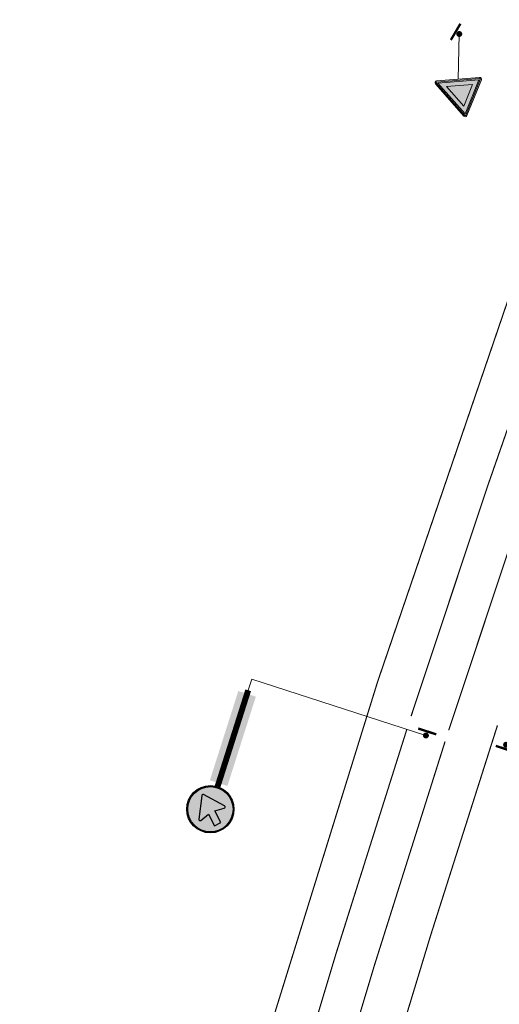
# Model space of a CAD drawing. Header units: metres. Extents: x 232695 to 233536, y 552964 to 554401.
# Tile 2 of 23: x 233092 to 233133, y 553333 to 553417. Entities that reach past the tile are written whole.
import ezdxf

# ---------------------------------------------------------------- set-up
doc = ezdxf.new("R2010")
doc.units = ezdxf.units.M
doc.linetypes.add('VW-1-1_STREEP', pattern=[2, 1, -1])
doc.linetypes.add('VW-3-3_STREEP', pattern=[6, 3, -3])
doc.layers.add('N-WE-VW-MARKERING_LANGS_STREEP_010-G', color=7, linetype='Continuous', true_color=0xffffff)
doc.layers.add('N-WE-VW-MARKERING_LANGS_STREEP_11_010-G', color=7, linetype='VW-1-1_STREEP', true_color=0xffffff)
doc.layers.add('N-WE-VW-MARKERING_LANGS_STREEP_33-G', color=7, linetype='VW-3-3_STREEP', lineweight=13, true_color=0xffffff)
for name, color, linetype, lineweight in [('N-WE-VW-VERKEERSTEKEN_BORD-AANPIJLING-T18', 7, 'Continuous', 13), ('N-WE-VW-VERKEERSTEKEN_BORD-S', 7, 'Continuous', 25), ('N-WE-VW-VERKEERSTEKEN_PAAL-S', 7, 'Continuous', 25)]:
    doc.layers.add(name, color=color, linetype=linetype, lineweight=lineweight)

# ---------------------------------------------------------------- blocks, each defined once
blk = doc.blocks.new('*U16')
at = {"const_width": 0.1999999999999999, "flags": 128}
blk.add_lwpolyline([(0.3602971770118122, 0.8035875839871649), (0.3666438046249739, -0.7963998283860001)], dxfattribs=at)
at = {"const_width": 0.2499999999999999, "flags": 128}
blk.add_lwpolyline([(0.002977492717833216, 0.1271649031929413, 1), (0.003969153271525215, -0.1228331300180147, 1)], format="xyb", close=True, dxfattribs=at)
blk = doc.blocks.new('N-SVW-VERKEERSTEKEN_BORD_B06-SO')
at = {"true_color": 0xff0000}
h = blk.add_hatch(color=1, dxfattribs=at)
h.dxf.hatch_style = 1
h.paths.add_polyline_path([(-3.532917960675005, 3.130425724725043), (-0.2683281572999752, -3.398753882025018, 0.2840790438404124), (-1.034694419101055e-16, -3.564589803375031), (-7.897650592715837e-17, -3.36458980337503, -0.2840790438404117), (-0.08944271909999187, -3.309311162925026), (-3.354032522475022, 3.219868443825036, -0.55753651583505), (-3.26458980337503, 3.364589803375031), (7.451103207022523e-16, 3.36458980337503), (7.140921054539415e-16, 3.56458980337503), (-3.26458980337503, 3.564589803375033, 0.5575365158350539)])
at = {"true_color": 0xffffff}
h = blk.add_hatch(color=7, dxfattribs=at)
h.dxf.hatch_style = 1
h.paths.add_polyline_path([(-0.08944271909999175, -3.309311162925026, 0.2840790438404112), (-1.89998808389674e-16, -3.36458980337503), (-3.724130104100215e-16, -3.04098300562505), (-3.10278640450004, 3.164589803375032), (3.875504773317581e-16, 3.164589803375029), (4.120434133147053e-16, 3.36458980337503), (-3.26458980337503, 3.364589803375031, 0.5575365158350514), (-3.354032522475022, 3.219868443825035)])
at = {"true_color": 0xff0000}
h = blk.add_hatch(color=1, dxfattribs=at)
h.dxf.hatch_style = 1
h.paths.add_polyline_path([(7.451103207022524e-16, 3.364589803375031), (3.264589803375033, 3.36458980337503, -0.5575365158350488), (3.354032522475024, 3.219868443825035), (0.08944271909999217, -3.309311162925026, -0.2840790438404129), (-7.897650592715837e-17, -3.36458980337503), (-1.034694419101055e-16, -3.564589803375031, 0.2840790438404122), (0.2683281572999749, -3.398753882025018), (3.532917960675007, 3.130425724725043, 0.5575365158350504), (3.264589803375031, 3.56458980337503), (7.696032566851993e-16, 3.56458980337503)])
at = {"true_color": 0xffffff}
h = blk.add_hatch(color=7, dxfattribs=at)
h.dxf.hatch_style = 1
h.paths.add_polyline_path([(-1.503684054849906e-16, -3.040983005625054), (-1.89998808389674e-16, -3.36458980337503, 0.2840790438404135), (0.08944271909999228, -3.309311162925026), (3.354032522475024, 3.219868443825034, 0.5575365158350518), (3.264589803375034, 3.36458980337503), (6.340880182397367e-16, 3.364589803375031), (6.095950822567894e-16, 3.164589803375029), (3.102786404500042, 3.164589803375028)])
at = {"true_color": 0xff0000}
h = blk.add_hatch(color=1, dxfattribs=at)
h.dxf.hatch_style = 1
h.paths.add_polyline_path([(-3.93461030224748e-17, -3.040983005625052), (1.523414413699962e-16, -1.475735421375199), (-1.970162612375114, 2.46458980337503), (6.348921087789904e-16, 2.46458980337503), (7.206173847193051e-16, 3.164589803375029), (-3.102786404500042, 3.164589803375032)], flags=17)
at = {"true_color": 0xffffff}
h = blk.add_hatch(color=7, dxfattribs=at)
h.dxf.hatch_style = 1
h.paths.add_polyline_path([(2.220446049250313e-16, -1.475735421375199), (1.970162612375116, 2.46458980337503), (-1.970162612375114, 2.464589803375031)])
at = {"true_color": 0xff0000}
h = blk.add_hatch(color=1, dxfattribs=at)
h.dxf.hatch_style = 1
h.paths.add_polyline_path([(1.616504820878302e-17, -3.040983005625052), (3.102786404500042, 3.164589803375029), (7.761285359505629e-16, 3.164589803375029), (7.459144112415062e-16, 2.46458980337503), (1.970162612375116, 2.464589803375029), (1.523414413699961e-16, -1.4757354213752)], flags=17)
at = {"color": 1, "lineweight": 0, "true_color": 0xff0000}
blk.add_lwpolyline([(-3.532917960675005, 3.130425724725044), (-0.2683281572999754, -3.398753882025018, 0.6180339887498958), (0.2683281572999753, -3.398753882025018), (3.532917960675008, 3.130425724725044, 0.5575365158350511), (3.26458980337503, 3.56458980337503), (-3.26458980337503, 3.564589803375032, 0.5575365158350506)], format="xyb", close=True, dxfattribs=at)
at = {"color": 7, "lineweight": 0, "true_color": 0xffffff}
blk.add_lwpolyline([(-3.354032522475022, 3.219868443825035), (-0.08944271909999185, -3.309311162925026, 0.6180339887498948), (0.08944271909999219, -3.309311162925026), (3.354032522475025, 3.219868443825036, 0.5575365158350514), (3.264589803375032, 3.36458980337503), (-3.26458980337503, 3.364589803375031, 0.5575365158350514)], format="xyb", close=True, dxfattribs=at)
for points in [[(-3.102786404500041, 3.164589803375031), (1.96576289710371e-16, -3.040983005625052), (3.102786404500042, 3.164589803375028)], [(-1.970162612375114, 2.46458980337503), (3.882638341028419e-16, -1.475735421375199), (1.970162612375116, 2.464589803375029)]]:
    blk.add_lwpolyline(points, close=True, dxfattribs=at)
blk = doc.blocks.new('D02r_BB22')
h = blk.add_hatch(color=255)
edge = h.paths.add_edge_path()
edge.add_arc((0, 2.641373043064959), 0.4998, 0, 360)
edge = h.paths.add_edge_path(flags=17)
edge.add_arc((0, 2.641373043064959), 0.4797999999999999, 0, 360)
at = {"true_color": 0x007dfa}
h = blk.add_hatch(color=150, dxfattribs=at)
edge = h.paths.add_edge_path()
edge.add_arc((0, 2.641373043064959), 0.4797999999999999, 0, 360)
edge = h.paths.add_edge_path(flags=16)
edge.add_arc((0.1415674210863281, 2.911068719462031), 0.02749374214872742, 10.41060675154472, 147.4323941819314)
edge.add_line((0.1183968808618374, 2.925868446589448), (0.0089813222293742, 2.750742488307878))
edge.add_line((0.0089813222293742, 2.750742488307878), (-0.1878359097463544, 2.947512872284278))
edge.add_line((-0.1878359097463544, 2.947512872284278), (-0.2970869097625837, 2.838261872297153))
edge.add_line((-0.2970869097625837, 2.838261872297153), (-0.1003165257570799, 2.641444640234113))
edge.add_line((-0.1003165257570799, 2.641444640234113), (-0.2749775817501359, 2.53231954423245))
edge.add_arc((-0.2603531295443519, 2.508912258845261), 0.02760028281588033, 121.9964032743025, 259.0181907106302)
edge.add_line((-0.2656109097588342, 2.481817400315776), (0.2337272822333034, 2.392359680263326))
edge.add_arc((0.2379466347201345, 2.415911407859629), 0.02392669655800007, 259.8430636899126, 392.4603828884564)
edge.add_line((0.2581350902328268, 2.428753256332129), (0.168608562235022, 2.916036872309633))
h = blk.add_hatch(color=255)
edge = h.paths.add_edge_path()
edge.add_arc((0.1415674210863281, 2.911068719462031), 0.02749374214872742, 10.41060675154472, 147.4323941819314)
edge.add_line((0.1183968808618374, 2.925868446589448), (0.0089813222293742, 2.750742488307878))
edge.add_line((0.0089813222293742, 2.750742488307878), (-0.1878359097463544, 2.947512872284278))
edge.add_line((-0.1878359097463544, 2.947512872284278), (-0.2970869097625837, 2.838261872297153))
edge.add_line((-0.2970869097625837, 2.838261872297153), (-0.1003165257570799, 2.641444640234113))
edge.add_line((-0.1003165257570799, 2.641444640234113), (-0.2749775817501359, 2.53231954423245))
edge.add_arc((-0.2603531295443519, 2.508912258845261), 0.02760028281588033, 121.9964032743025, 259.0181907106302)
edge.add_line((-0.2656109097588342, 2.481817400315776), (0.2337272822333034, 2.392359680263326))
edge.add_arc((0.2379466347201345, 2.415911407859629), 0.02392669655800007, 259.8430636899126, 392.4603828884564)
edge.add_line((0.2581350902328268, 2.428753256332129), (0.168608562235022, 2.916036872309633))
at = {"color": 150, "true_color": 0x007dfa}
blk.add_lwpolyline([(0.168608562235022, 2.916036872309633, 0.6810149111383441), (0.1183968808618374, 2.925868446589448), (0.0089813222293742, 2.750742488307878), (-0.1878359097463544, 2.947512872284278), (-0.2970869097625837, 2.838261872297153), (-0.1003165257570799, 2.641444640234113), (-0.2749775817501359, 2.53231954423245, 0.6810149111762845), (-0.2656109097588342, 2.481817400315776), (0.2337272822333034, 2.392359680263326, 0.6532438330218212), (0.2581350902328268, 2.428753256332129)], format="xyb", close=True, dxfattribs=at)
at = {"color": 251, "const_width": 0.125}
blk.add_lwpolyline([(0, 2.16639845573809), (0, 0)], dxfattribs=at)
at = {"color": 150, "true_color": 0x007dfa}
for radius in [0.4998, 0.4797999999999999]:
    blk.add_circle((0, 2.641373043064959), radius, dxfattribs=at)
at = {"color": 254}
blk.add_solid([(-0.1951450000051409, 2.061573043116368), (-0.1951450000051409, 1.989000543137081), (0.1951450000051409, 2.061573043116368), (0.1951450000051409, 1.989000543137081)], dxfattribs=at)
at = {"color": 2, "true_color": 0xffff00}
blk.add_solid([(-0.1951450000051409, 1.989000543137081), (0.1951450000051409, 1.989000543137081), (-0.1951450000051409, 0.07873852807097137), (0.1951450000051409, 0.07873852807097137)], dxfattribs=at)
blk = doc.blocks.new('*U14')
at = {"const_width": 0.1999999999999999, "flags": 128}
blk.add_lwpolyline([(-0.4437291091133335, -0.7525592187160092), (-0.2648083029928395, 0.8374053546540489)], dxfattribs=at)
at = {"const_width": 0.25, "flags": 128}
blk.add_lwpolyline([(-0.01050486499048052, -0.1220500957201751, 1), (0.01745151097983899, 0.1263818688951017, 1)], format="xyb", close=True, dxfattribs=at)
blk = doc.blocks.new('*U10')
at = {"const_width": 0.25, "flags": 128}
blk.add_lwpolyline([(0.1276787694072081, -0.01190561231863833, 1), (-0.1207321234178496, 0.01623738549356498, 1)], format="xyb", close=True, dxfattribs=at)
at = {"const_width": 0.2, "flags": 128}
blk.add_lwpolyline([(0.7578622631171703, -0.445603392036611), (-0.8319674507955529, -0.2654882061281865)], dxfattribs=at)

msp = doc.modelspace()

# ---------------------------------------------------------------- linework, layer by layer
at = {"layer": 'N-WE-VW-MARKERING_LANGS_STREEP_010-G', "const_width": 0.1, "flags": 128}
for points in [[(233107.5917639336, 553299.7056432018, -0.01061797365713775), (233124.7253760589, 553356.7126700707, -0.01061797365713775)], [(233110.8656460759, 553298.7881638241, -0.01061949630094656), (233127.9599757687, 553355.6651182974, -0.01061949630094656)]]:
    msp.add_lwpolyline(points, format="xyb", dxfattribs=at)
at = {"layer": 'N-WE-VW-MARKERING_LANGS_STREEP_11_010-G', "ltscale": 2, "const_width": 0.1, "flags": 128}
for points in [[(233125.0851698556, 553357.8220560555, -0.01094678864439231), (233145.3149599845, 553415.7610075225), (233152.1885668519, 553434.1439692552)], [(233128.2711637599, 553356.6248141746, -0.01097442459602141), (233148.4996170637, 553414.5702265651), (233155.3712330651, 553432.9478638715)]]:
    msp.add_lwpolyline(points, format="xyb", dxfattribs=at)
at = {"layer": 'N-WE-VW-MARKERING_LANGS_STREEP_33-G', "ltscale": 2, "const_width": 0.1, "flags": 128}
for points in [[(233091.9708000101, 553251.5425639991), (233099.8057952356, 553284.7518644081, -0.02115147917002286), (233135.072873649, 553398.2420262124)], [(233116.152001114, 553303.5774363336, -0.01001821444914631), (233132.4017277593, 553357.0383836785, -0.01001821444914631)]]:
    msp.add_lwpolyline(points, format="xyb", dxfattribs=at)
at = {"layer": 'N-WE-VW-VERKEERSTEKEN_BORD-AANPIJLING-T18'}
msp.add_line((233129.0656338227, 553411.7354198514), (233129.1675998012, 553415.55832232), dxfattribs=at)
at = {"layer": 'N-WE-VW-VERKEERSTEKEN_BORD-AANPIJLING-T18', "flags": 128}
msp.add_lwpolyline([(233111.2824688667, 553360.0117356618), (233111.5957067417, 553360.9614103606), (233126.3416869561, 553356.1858404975)], dxfattribs=at)

# ---------------------------------------------------------------- block references
at = {"layer": 'N-WE-VW-VERKEERSTEKEN_BORD-S'}
for name, p, xscale, yscale, zscale, rotation in [('N-SVW-VERKEERSTEKEN_BORD_B06-SO', (233128.7732355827, 553410.8287251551), 0.4999999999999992, 0.4999999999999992, 0.4999999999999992, 248.0883226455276), ('D02r_BB22', (233111.2825198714, 553360.0118958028), 3.999999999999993, 3.999999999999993, 3.999999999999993, 162.3333899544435)]:
    msp.add_blockref(name, p, dxfattribs=dict(at, xscale=xscale, yscale=yscale, zscale=zscale, rotation=rotation))
at = {"layer": 'N-WE-VW-VERKEERSTEKEN_PAAL-S'}
for name, p, rotation in [('*U16', (233129.1716921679, 553415.5584093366), 149.2713627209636), ('*U14', (233126.3402594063, 553356.1896767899), 258.4643485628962), ('*U10', (233133.1265534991, 553355.4003085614), 348.3959820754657)]:
    msp.add_blockref(name, p, dxfattribs=dict(at, rotation=rotation))

doc.saveas('drawing.dxf')
